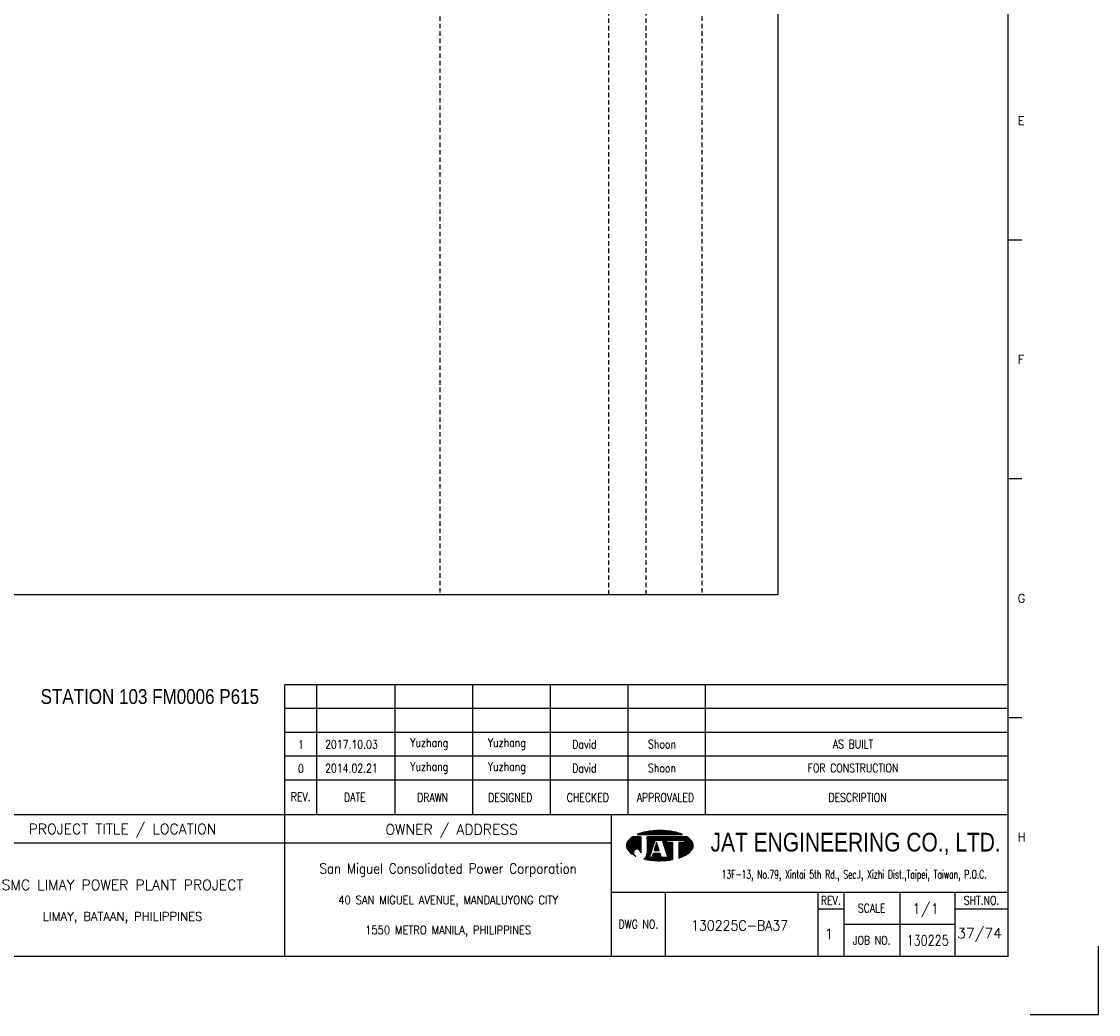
# Model space of a CAD drawing. Extents: x 1547 to 2513, y -183 to 500.
# Tile 3 of 4: x 2151 to 2513, y -183 to 152. Entities that reach past the tile are written whole.
import ezdxf
from ezdxf.enums import TextEntityAlignment as Align

# ---------------------------------------------------------------- set-up
doc = ezdxf.new("R2010")
doc.units = 0
doc.header["$MEASUREMENT"] = 0
doc.linetypes.add('HIDDEN', pattern=[4, 1.5, -1, 1.5])
doc.layers.get('0').update_dxf_attribs({"linetype": 'CONTINUOUS'})
doc.layers.get('DEFPOINTS').update_dxf_attribs({"linetype": 'CONTINUOUS'})
for name, color, linetype in [('B_DIM', 7, 'CONTINUOUS'), ('CON', 4, 'CONTINUOUS'), ('DCS', 7, 'CONTINUOUS'), ('HID', 2, 'HIDDEN'), ('T', 2, 'CONTINUOUS'), ('TEXT', 7, 'CONTINUOUS'), ('圖框CON', 4, 'CONTINUOUS'), ('框線', 6, 'CONTINUOUS')]:
    doc.layers.add(name, color=color, linetype=linetype)
doc.styles.add('AEH', font='simplex', dxfattribs={"width": 0.8, "bigfont": 'ae'})
doc.styles.add('DAYUKP', font='complex', dxfattribs={"bigfont": 'DAYUKP.SHX'})
doc.styles.add('E2', font='simplex.shx', dxfattribs={"height": 2})
doc.styles.add('E3', font='simplex.shx', dxfattribs={"height": 3})
doc.styles.add('ROMANS', font='romans', dxfattribs={"width": 0.8})
doc.styles.add('style3', font='ARIALN.TTF')
doc.styles.add('WMF-Arial0', font='arial.ttf')

# ---------------------------------------------------------------- blocks, each defined once
blk = doc.blocks.new('1880-TITLE_BLK')
at = {"layer": 'TEXT', "color": 2, "linetype": 'Continuous', "style": 'E3'}
for tag, p in [('SCALE', (790.95, 31.17)), ('DWG_NO', (736.41, 26.44)), ('REV', (762.59, 23.97)), ('SHT_NO', (806.74, 23.97))]:
    blk.add_attdef(tag, text='', height=3, dxfattribs=at).set_placement(p, align=Align.MIDDLE)
at = {"layer": 'TEXT', "linetype": 'Continuous', "style": 'E2', "width": 0.6}
for tag, p in [('REV_DATE', (418.65, 19.76)), ('APPR_DATE', (492.93, 19.76))]:
    blk.add_attdef(tag, text='', height=2, dxfattribs=at).set_placement(p, align=Align.MIDDLE_LEFT)
blk = doc.blocks.new('1')
at = {"layer": 'B_DIM'}
for p, q in [((2181.53, 118.11), (1938.08, 118.11)), ((1938.08, 74.29), (1938.08, 118.11)), ((1948.92, 74.29), (1948.92, 118.11)), ((1975.28, 74.29), (1975.28, 118.11)), ((2001.39, 74.29), (2001.39, 118.11)), ((2027.5, 74.29), (2027.5, 118.11)), ((2053.62, 74.29), (2053.62, 118.11)), ((2079.73, 74.29), (2079.73, 118.11)), ((2181.53, 110.07), (1938.08, 110.07)), ((1938.08, 77.93), (1938.08, 104.33)), ((2181.53, 102.03), (1938.08, 102.03)), ((2181.53, 93.99), (1938.08, 93.99)), ((2181.53, 85.95), (1938.08, 85.95))]:
    blk.add_line(p, q, dxfattribs=at)
at = {"layer": 'DEFPOINTS'}
blk.add_lwpolyline([(2189, 7.08), (2211.97, 7.08), (2211.97, 30.05)], dxfattribs=at)
at = {"layer": 'T', "color": 0, "lineweight": -3}
for p, q in [((2060.71, 67.67), (2061.93, 68.89)), ((2060.93, 67.67), (2062.18, 68.91)), ((2061.15, 67.67), (2062.42, 68.93)), ((2061.38, 67.67), (2062.66, 68.95)), ((2061.6, 67.67), (2062.89, 68.97)), ((2061.82, 67.67), (2063.13, 68.98)), ((2062.04, 67.67), (2063.36, 68.99)), ((2062.26, 67.67), (2063.59, 69)), ((2062.48, 67.67), (2063.82, 69)), ((2062.71, 67.67), (2064.04, 69.01)), ((2062.93, 67.67), (2064.27, 69.01)), ((2063.15, 67.67), (2064.49, 69.01)), ((2063.37, 67.67), (2064.71, 69.01)), ((2063.59, 67.67), (2064.92, 69)), ((2063.81, 67.67), (2065.14, 69)), ((2064.04, 67.67), (2065.35, 68.99)), ((2064.26, 67.67), (2065.56, 68.98)), ((2064.48, 67.67), (2065.78, 68.97)), ((2064.7, 67.67), (2065.98, 68.95)), ((2064.92, 67.67), (2066.19, 68.94)), ((2065.14, 67.67), (2066.4, 68.92)), ((2065.37, 67.67), (2066.6, 68.9)), ((2065.59, 67.67), (2066.8, 68.88)), ((2053.09, 63.82), (2056.14, 66.87)), ((2053.09, 64.04), (2055.92, 66.87)), ((2053.11, 63.62), (2056.36, 66.87)), ((2053.12, 64.29), (2055.7, 66.87)), ((2053.14, 63.43), (2056.58, 66.87)), ((2053.18, 63.25), (2056.8, 66.87)), ((2053.18, 64.57), (2055.47, 66.87)), ((2053.24, 63.08), (2057.03, 66.87)), ((2053.29, 64.91), (2055.25, 66.87)), ((2053.3, 62.92), (2057.25, 66.87)), ((2053.37, 62.77), (2057.47, 66.87)), ((2053.45, 62.63), (2057.69, 66.87)), ((2053.54, 62.5), (2057.91, 66.86)), ((2053.61, 65.45), (2054.47, 66.31)), ((2053.64, 62.37), (2057.91, 66.64)), ((2053.74, 62.25), (2057.91, 66.42)), ((2053.84, 62.14), (2057.91, 66.2)), ((2053.95, 62.02), (2057.91, 65.98)), ((2054.07, 61.91), (2057.91, 65.75)), ((2054.18, 61.8), (2057.91, 65.53)), ((2054.29, 61.7), (2057.91, 65.31)), ((2056.94, 67.67), (2057.09, 67.82)), ((2057.16, 67.67), (2057.44, 67.95)), ((2057.39, 67.67), (2057.78, 68.07)), ((2057.61, 67.67), (2058.11, 68.18)), ((2057.83, 67.67), (2058.43, 68.27)), ((2058.05, 67.67), (2058.73, 68.35)), ((2058.27, 67.67), (2059.03, 68.43)), ((2058.49, 67.67), (2059.32, 68.49)), ((2058.72, 67.67), (2059.6, 68.55)), ((2058.94, 67.67), (2059.87, 68.6)), ((2059.16, 67.67), (2060.14, 68.65)), ((2059.38, 67.67), (2060.41, 68.7)), ((2059.6, 67.67), (2060.67, 68.74)), ((2059.82, 67.67), (2060.93, 68.77)), ((2060.05, 67.67), (2061.18, 68.81)), ((2060.05, 63.24), (2063.68, 66.87)), ((2060.05, 63.46), (2063.46, 66.87)), ((2060.05, 63.68), (2063.23, 66.87)), ((2060.05, 63.9), (2063.01, 66.87)), ((2060.05, 64.13), (2062.79, 66.87)), ((2060.05, 64.35), (2062.57, 66.87)), ((2060.05, 64.57), (2062.35, 66.87)), ((2060.05, 64.79), (2062.13, 66.87)), ((2060.05, 65.01), (2061.9, 66.87)), ((2060.05, 65.23), (2061.68, 66.87)), ((2060.05, 65.46), (2061.46, 66.87)), ((2060.05, 66.12), (2060.79, 66.87)), ((2060.05, 66.34), (2060.57, 66.87)), ((2060.05, 66.56), (2060.35, 66.87)), ((2060.05, 66.79), (2060.13, 66.87)), ((2060.05, 65.68), (2061.24, 66.87)), ((2060.05, 65.9), (2061.02, 66.87)), ((2060.05, 63.02), (2062.67, 65.64)), ((2060.05, 62.8), (2062.57, 65.32)), ((2060.27, 67.67), (2061.44, 68.84)), ((2060.49, 67.67), (2061.69, 68.87)), ((2062.83, 65.8), (2063.9, 66.87)), ((2063.05, 65.8), (2064.12, 66.87)), ((2063.27, 65.8), (2064.34, 66.87)), ((2063.49, 65.8), (2064.56, 66.87)), ((2063.72, 65.8), (2064.79, 66.87)), ((2063.94, 65.8), (2065.01, 66.87)), ((2064.16, 65.8), (2065.23, 66.87)), ((2064.38, 65.8), (2065.45, 66.87)), ((2064.6, 65.8), (2065.67, 66.87)), ((2064.82, 65.8), (2065.89, 66.87)), ((2065.05, 65.8), (2066.12, 66.87)), ((2065.16, 65.69), (2066.34, 66.87)), ((2065.22, 65.53), (2066.56, 66.87)), ((2065.27, 65.36), (2066.78, 66.87)), ((2065.32, 65.19), (2067, 66.87)), ((2065.38, 65.02), (2067.22, 66.87)), ((2065.43, 64.85), (2067.45, 66.87)), ((2065.48, 64.69), (2067.67, 66.87)), ((2065.54, 64.52), (2066.74, 65.71)), ((2065.59, 64.35), (2066.74, 65.49)), ((2065.65, 64.18), (2066.74, 65.27)), ((2065.81, 67.67), (2067, 68.86)), ((2066.03, 67.67), (2067.2, 68.84)), ((2066.25, 67.67), (2067.4, 68.82)), ((2066.47, 67.67), (2067.6, 68.79)), ((2066.7, 67.67), (2067.79, 68.77)), ((2066.82, 65.8), (2067.89, 66.87)), ((2066.92, 67.67), (2067.98, 68.74)), ((2067.04, 65.8), (2068.11, 66.87)), ((2067.14, 67.67), (2068.18, 68.71)), ((2067.26, 65.8), (2068.33, 66.87)), ((2067.36, 67.67), (2068.37, 68.68)), ((2067.48, 65.8), (2068.55, 66.87)), ((2067.58, 67.67), (2068.56, 68.64)), ((2067.71, 65.8), (2068.78, 66.87)), ((2067.81, 67.67), (2068.75, 68.61)), ((2067.93, 65.8), (2069, 66.87)), ((2068.03, 67.67), (2068.93, 68.58)), ((2068.15, 65.8), (2069.22, 66.87)), ((2068.25, 67.67), (2069.12, 68.54)), ((2068.37, 65.8), (2069.44, 66.87)), ((2068.47, 67.67), (2069.3, 68.5)), ((2068.59, 65.8), (2069.66, 66.87)), ((2068.69, 67.67), (2069.48, 68.46)), ((2068.81, 65.8), (2069.88, 66.87)), ((2068.91, 67.67), (2069.66, 68.42)), ((2069.04, 65.8), (2070.11, 66.87)), ((2069.14, 67.67), (2069.84, 68.37)), ((2069.26, 65.8), (2070.33, 66.87)), ((2069.36, 67.67), (2070.01, 68.33)), ((2069.48, 65.8), (2070.55, 66.87)), ((2069.58, 67.67), (2070.19, 68.28)), ((2069.7, 65.8), (2070.77, 66.87)), ((2069.8, 67.67), (2070.36, 68.23)), ((2069.92, 65.8), (2070.99, 66.87)), ((2070.02, 67.67), (2070.53, 68.18)), ((2070.14, 65.8), (2071.21, 66.87)), ((2070.24, 67.67), (2070.7, 68.13)), ((2070.37, 65.8), (2071.44, 66.87)), ((2070.47, 67.67), (2070.87, 68.07)), ((2070.59, 65.8), (2071.66, 66.87)), ((2070.69, 67.67), (2071.03, 68.02)), ((2070.75, 63.08), (2074.07, 66.4)), ((2070.75, 62.86), (2074.19, 66.3)), ((2070.75, 62.63), (2074.31, 66.2)), ((2070.75, 62.41), (2074.43, 66.09)), ((2070.75, 62.19), (2074.54, 65.98)), ((2070.75, 61.97), (2074.66, 65.87)), ((2070.75, 61.75), (2074.77, 65.76)), ((2070.75, 61.53), (2074.87, 65.65)), ((2070.75, 61.3), (2074.98, 65.53)), ((2070.75, 61.08), (2075.08, 65.41)), ((2070.75, 60.86), (2075.17, 65.28)), ((2070.81, 65.8), (2071.88, 66.87)), ((2070.91, 67.67), (2071.2, 67.96)), ((2071.03, 65.8), (2072.1, 66.87)), ((2071.13, 67.67), (2071.36, 67.9)), ((2071.25, 65.8), (2072.32, 66.87)), ((2071.35, 67.67), (2071.52, 67.84)), ((2071.47, 65.8), (2072.54, 66.87)), ((2071.57, 67.67), (2071.68, 67.77)), ((2071.7, 65.8), (2072.77, 66.87)), ((2071.8, 67.67), (2071.83, 67.71)), ((2071.92, 65.8), (2072.99, 66.87)), ((2072.14, 65.8), (2073.21, 66.87)), ((2072.36, 65.8), (2073.43, 66.87)), ((2072.58, 65.8), (2073.57, 66.78)), ((2072.62, 65.62), (2073.7, 66.69)), ((2072.62, 65.39), (2073.83, 66.6)), ((2072.62, 65.17), (2073.95, 66.5)), ((2054.41, 61.59), (2057.91, 65.09)), ((2054.53, 61.49), (2057.91, 64.87)), ((2054.65, 61.39), (2057.91, 64.65)), ((2054.78, 61.29), (2055.59, 62.11)), ((2054.9, 61.2), (2055.48, 61.77)), ((2056.12, 62.63), (2057.91, 64.42)), ((2056.46, 62.75), (2057.91, 64.2)), ((2056.7, 62.77), (2057.91, 63.98)), ((2056.9, 62.75), (2057.91, 63.76)), ((2057.08, 62.71), (2057.91, 63.54)), ((2057.23, 62.64), (2057.91, 63.32)), ((2057.37, 62.56), (2057.91, 63.09)), ((2057.5, 62.46), (2057.91, 62.87)), ((2057.61, 62.35), (2057.91, 62.65)), ((2057.7, 62.23), (2057.91, 62.43)), ((2057.79, 62.09), (2057.91, 62.21)), ((2057.85, 61.93), (2057.91, 61.99)), ((2057.89, 61.75), (2057.91, 61.76)), ((2059.09, 59.4), (2061.43, 61.74)), ((2059.86, 60.39), (2061.54, 62.07)), ((2059.98, 60.73), (2061.64, 62.39)), ((2060.03, 61), (2061.74, 62.72)), ((2060.05, 62.57), (2062.47, 64.99)), ((2060.05, 62.35), (2062.36, 64.67)), ((2060.05, 62.13), (2062.26, 64.34)), ((2060.05, 61.91), (2062.16, 64.02)), ((2060.05, 61.69), (2062.05, 63.69)), ((2060.05, 61.46), (2061.95, 63.37)), ((2062.45, 62.32), (2063.71, 63.57)), ((2062.5, 62.58), (2063.65, 63.74)), ((2062.6, 62.91), (2063.6, 63.91)), ((2062.68, 62.32), (2063.76, 63.4)), ((2062.7, 63.23), (2063.55, 64.08)), ((2062.8, 63.56), (2063.49, 64.25)), ((2062.9, 62.32), (2063.81, 63.24)), ((2062.91, 63.88), (2063.44, 64.42)), ((2063.01, 64.2), (2063.39, 64.58)), ((2063.11, 64.53), (2063.33, 64.75)), ((2063.12, 62.32), (2063.87, 63.07)), ((2063.21, 64.85), (2063.28, 64.92)), ((2063.34, 62.32), (2063.92, 62.9)), ((2063.56, 62.32), (2063.97, 62.73)), ((2063.78, 62.32), (2064.03, 62.56)), ((2064.01, 62.32), (2064.08, 62.39)), ((2065.7, 64.01), (2066.74, 65.05)), ((2065.75, 63.84), (2066.9, 65)), ((2065.81, 63.68), (2067.12, 65)), ((2065.86, 63.51), (2067.35, 65)), ((2065.91, 63.34), (2067.57, 65)), ((2065.97, 63.17), (2067.79, 65)), ((2066.02, 63), (2068.01, 65)), ((2066.07, 62.84), (2068.23, 65)), ((2066.13, 62.67), (2068.46, 65)), ((2066.18, 62.5), (2068.61, 64.93)), ((2066.23, 62.33), (2068.61, 64.71)), ((2066.29, 62.16), (2068.61, 64.48)), ((2066.34, 61.99), (2068.61, 64.26)), ((2066.39, 61.83), (2068.61, 64.04)), ((2066.45, 61.66), (2068.61, 63.82)), ((2066.5, 61.49), (2068.61, 63.6)), ((2066.56, 61.32), (2068.61, 63.38)), ((2066.61, 61.15), (2068.61, 63.15)), ((2066.66, 60.99), (2068.61, 62.93)), ((2066.72, 60.82), (2068.61, 62.71)), ((2066.77, 60.65), (2068.61, 62.49)), ((2066.82, 60.48), (2068.61, 62.27)), ((2066.88, 60.31), (2068.61, 62.05)), ((2066.93, 60.14), (2068.61, 61.82)), ((2070.75, 60.64), (2075.25, 65.14)), ((2070.75, 63.96), (2071.78, 65)), ((2070.75, 63.74), (2072, 65)), ((2070.75, 63.52), (2072.22, 65)), ((2070.75, 63.3), (2072.45, 65)), ((2070.75, 64.41), (2071.34, 65)), ((2070.75, 64.19), (2071.56, 65)), ((2070.75, 64.85), (2070.89, 65)), ((2070.75, 64.63), (2071.12, 65)), ((2070.75, 60.42), (2075.33, 64.99)), ((2070.75, 60.2), (2075.39, 64.84)), ((2070.75, 59.97), (2075.45, 64.67)), ((2070.75, 59.75), (2075.5, 64.5)), ((2071.07, 59.85), (2075.53, 64.32)), ((2071.42, 59.97), (2075.56, 64.12)), ((2071.78, 60.12), (2075.57, 63.9)), ((2072.17, 60.28), (2075.55, 63.67)), ((2072.59, 60.48), (2075.51, 63.4)), ((2073.08, 60.75), (2075.42, 63.1)), ((2073.74, 61.19), (2075.24, 62.69)), ((2055.03, 61.11), (2055.46, 61.53)), ((2055.16, 61.01), (2055.47, 61.33)), ((2055.3, 60.93), (2055.52, 61.15)), ((2055.43, 60.84), (2055.59, 60.99)), ((2055.57, 60.76), (2055.67, 60.85)), ((2055.71, 60.67), (2055.76, 60.73)), ((2055.85, 60.59), (2055.88, 60.62)), ((2056, 60.52), (2056, 60.52)), ((2056.14, 60.44), (2056.14, 60.44)), ((2057.91, 61.54), (2057.91, 61.55)), ((2059.28, 59.36), (2061.33, 61.42)), ((2059.46, 59.32), (2061.23, 61.09)), ((2059.64, 59.29), (2061.12, 60.77)), ((2059.83, 59.25), (2061.02, 60.44)), ((2060.02, 59.22), (2060.92, 60.12)), ((2060.05, 61.24), (2060.05, 61.24)), ((2060.21, 59.19), (2060.93, 59.91)), ((2060.4, 59.16), (2061.15, 59.91)), ((2060.59, 59.13), (2061.38, 59.91)), ((2060.78, 59.1), (2061.6, 59.91)), ((2060.98, 59.07), (2063.16, 61.25)), ((2061.17, 59.04), (2063.38, 61.25)), ((2061.37, 59.02), (2063.6, 61.25)), ((2061.57, 59), (2063.82, 61.25)), ((2061.68, 59.99), (2062.94, 61.25)), ((2061.77, 58.97), (2064.04, 61.25)), ((2061.78, 60.32), (2062.71, 61.25)), ((2061.88, 60.64), (2062.49, 61.25)), ((2061.97, 58.95), (2064.27, 61.25)), ((2061.99, 60.96), (2062.27, 61.25)), ((2062.17, 58.94), (2064.45, 61.21)), ((2062.38, 58.92), (2064.51, 61.05)), ((2062.58, 58.9), (2064.56, 60.88)), ((2062.79, 58.89), (2064.61, 60.71)), ((2063, 58.88), (2064.67, 60.54)), ((2063.21, 58.87), (2064.72, 60.37)), ((2063.43, 58.86), (2064.77, 60.2)), ((2063.64, 58.85), (2064.82, 60.03)), ((2063.86, 58.85), (2064.92, 59.91)), ((2064.08, 58.84), (2065.15, 59.91)), ((2064.3, 58.84), (2065.37, 59.91)), ((2064.52, 58.84), (2065.59, 59.91)), ((2064.74, 58.85), (2065.81, 59.91)), ((2064.97, 58.85), (2066.03, 59.91)), ((2065.2, 58.86), (2066.25, 59.91)), ((2065.43, 58.87), (2066.48, 59.91)), ((2065.66, 58.88), (2066.7, 59.91)), ((2065.9, 58.89), (2066.92, 59.91)), ((2066.14, 58.91), (2068.61, 61.38)), ((2066.38, 58.93), (2068.61, 61.16)), ((2066.62, 58.95), (2068.61, 60.94)), ((2066.87, 58.97), (2068.61, 60.72)), ((2066.98, 59.98), (2068.61, 61.6)), ((2067.11, 59), (2068.61, 60.49)), ((2067.37, 59.03), (2068.61, 60.27)), ((2067.62, 59.06), (2068.61, 60.05)), ((2067.88, 59.1), (2068.61, 59.83)), ((2068.14, 59.14), (2068.61, 59.61)), ((2068.4, 59.18), (2068.61, 59.38))]:
    blk.add_line(p, q, dxfattribs=at)
at = {"layer": 'T', "lineweight": -3}
for p, q in [((2057.91, 66.87), (2055.21, 66.87)), ((2056.73, 67.67), (2071.93, 67.67)), ((2057.91, 66.87), (2057.91, 61.52)), ((2073.45, 66.87), (2060.05, 66.87)), ((2060.05, 66.33), (2060.05, 66.87)), ((2060.05, 66.87), (2060.05, 61.23)), ((2060.85, 59.91), (2062.72, 65.8)), ((2062.72, 65.8), (2065.13, 65.8)), ((2063.79, 65.8), (2065.13, 65.8)), ((2065.13, 65.8), (2067, 59.91)), ((2066.74, 65.8), (2072.62, 65.8)), ((2066.74, 65), (2066.74, 65.8)), ((2072.62, 65.8), (2072.62, 65)), ((2061.8, 63.05), (2060.05, 61.24)), ((2063.26, 65), (2062.41, 62.32)), ((2062.41, 62.32), (2064.1, 62.32)), ((2064.1, 62.32), (2063.26, 65)), ((2068.61, 65), (2066.74, 65)), ((2068.61, 65), (2068.61, 59.21)), ((2072.62, 65), (2070.75, 65)), ((2070.75, 65), (2070.75, 59.74)), ((2061.65, 59.91), (2060.85, 59.91)), ((2062.08, 61.25), (2061.65, 59.91)), ((2064.44, 61.25), (2062.08, 61.25)), ((2064.86, 59.91), (2064.44, 61.25)), ((2067, 59.91), (2064.86, 59.91))]:
    blk.add_line(p, q, dxfattribs=at)
for centre, major_axis, start_param, end_param in [((2064.33, 44.23), (-17.52, 17.52), 5.497787, 5.683021), ((2064.33, 44.23), (17.52, 17.52), 0.600164, 0.785398), ((2055.58, 63.92), (1.76, 1.76), 1.614811, 2.356194), ((2059.72, 60.14), (-5.73, 5.73), 6.088179, 6.3272), ((2062.5, 54), (-10.49, 10.49), 5.683021, 5.897183), ((2066.16, 54), (10.49, 10.49), 0.386002, 0.600164), ((2068.93, 60.14), (-5.73, 5.73), 4.668374, 4.907395), ((2073.07, 63.92), (-1.76, 1.76), 3.926991, 4.668374), ((2055.58, 63.92), (-1.76, 1.76), 0.785398, 1.526782), ((2059.72, 67.71), (5.73, 5.73), 3.097578, 3.478972), ((2056.68, 61.54), (-0.868, 0.868), 3.906164, 8.245601), ((2068.93, 67.71), (-5.73, 5.73), 2.781027, 3.185607), ((2073.07, 63.92), (1.76, 1.76), 4.756403, 5.497787), ((2057.88, 61.28), (1.53, 1.53), 4.470635, 5.546585), ((2064.33, 83.62), (17.52, 17.52), 3.710226, 3.926991), ((2064.33, 83.62), (17.52, 17.52), 3.926991, 4.100643), ((2066.16, 73.85), (-10.49, 10.49), 2.670765, 2.781027)]:
    blk.add_ellipse(centre, major_axis=major_axis, ratio=1, start_param=start_param, end_param=end_param, dxfattribs=at)
at = {"layer": '圖框CON'}
for p, q in [((2186.14, 267.8), (2181.53, 267.8)), ((2186.14, 187.4), (2181.53, 187.4)), ((2186.14, 107), (2181.53, 107)), ((2048.1, 48.3), (2181.53, 48.3)), ((2066.14, 48.3), (2066.14, 26.6)), ((2117.55, 48.3), (2117.55, 26.6)), ((2126.28, 48.3), (2126.28, 26.6)), ((2145.25, 26.6), (2145.25, 48.3)), ((2163.72, 26.6), (2163.72, 48.3)), ((2117.55, 42.62), (2126.28, 42.62)), ((2163.72, 42.62), (2181.53, 42.62)), ((2126.28, 37.45), (2163.72, 37.45))]:
    blk.add_line(p, q, dxfattribs=at)
for points in [[(1938.08, 26.6), (1938.08, 74.29)], [(2048.1, 26.6), (2048.1, 74.29)], [(2048.1, 64.75), (1828.89, 64.75)]]:
    blk.add_lwpolyline(points, dxfattribs=at)
at = {"layer": '框線'}
for p, q in [((2181.53, 26.6), (2181.53, 669.81)), ((2181.53, 74.29), (1308.62, 74.29)), ((2181.53, 26.6), (1308.62, 26.6))]:
    blk.add_line(p, q, dxfattribs=at)
at = {"style": 'DAYUKP'}
for s, p in [('E', (2184.79, 307.99)), ('F', (2184.79, 227.59)), ('G', (2184.79, 147.19)), ('H', (2184.79, 66.79))]:
    blk.add_text(s, height=2.87, dxfattribs=at).set_placement(p, align=Align.MIDDLE_LEFT)
at = {"style": 'WMF-Arial0', "width": 0.8}
blk.add_text('JAT ENGINEERING CO., LTD.', height=6.3172, dxfattribs=at).set_placement((2130.24, 64.55), align=Align.MIDDLE)
at = {"color": 2, "ltscale": 500, "style": 'ROMANS', "width": 0.85}
blk.add_text('San Miguel Consolidated Power Corporation', height=3.4457, dxfattribs=at).set_placement((1993.09, 56.23), align=Align.MIDDLE_CENTER)
at = {"color": 2, "ltscale": 500, "style": 'ROMANS'}
for s, height, p in [('SMC LIMAY POWER PLANT PROJECT', 3.4457, (1883.48, 50.7)), ('LIMAY, BATAAN, PHILIPPINES', 2.8714, (1883.48, 40.08))]:
    blk.add_text(s, height=height, dxfattribs=at).set_placement(p, align=Align.MIDDLE_CENTER)
at = {"color": 4, "ltscale": 500, "style": 'ROMANS', "width": 0.85}
for s, p in [('40 SAN MIGUEL AVENUE, MANDALUYONG CITY', (1993.09, 45.61)), ('1550 METRO MANILA, PHILIPPINES', (1993.09, 35.51))]:
    blk.add_text(s, height=2.8714, dxfattribs=at).set_placement(p, align=Align.MIDDLE_CENTER)
at = {"layer": 'B_DIM', "style": 'AEH', "width": 0.8}
for s, height, p in [('REV.', 2.871, (1943.45, 80.37)), ('DATE', 2.871, (1961.68, 80.21)), ('DRAWN', 2.871, (1987.87, 80.12)), ('DESIGNED', 2.871, (2013.98, 80.12)), ('CHECKED', 2.871, (2040.1, 80.12)), ('APPROVALED', 2.871, (2066.21, 80.12)), ('DESCRIPTION', 2.8714, (2130.87, 80.12))]:
    blk.add_text(s, height=height, dxfattribs=at).set_placement(p, align=Align.MIDDLE)
at = {"layer": 'HID', "ltscale": 500, "style": 'ROMANS'}
for s, p in [('PROJECT TITLE / LOCATION', (1883.48, 69.28)), ('OWNER / ADDRESS', (1994.25, 69.12))]:
    blk.add_text(s, height=3.4457, dxfattribs=at).set_placement(p, align=Align.MIDDLE)
at = {"layer": 'HID', "color": 7, "style": 'ROMANS', "width": 0.8}
for s, p in [('REV.', (2121.92, 45.46)), ('SHT.NO.', (2172.62, 45.46)), ('SCALE', (2135.64, 42.87)), ('DWG NO.', (2057.12, 37.45)), ('JOB NO.', (2135.64, 32.03))]:
    blk.add_text(s, height=2.871, dxfattribs=at).set_placement(p, align=Align.MIDDLE)
at = {"layer": 'T', "color": 2, "ltscale": 500, "style": 'ROMANS', "width": 0.65}
blk.add_text('13F-13, No.79, Xintai 5th Rd., Sec.I, Xizhi Dist.,Taipei, Taiwan, P.O.C.', height=2.8714, dxfattribs=at).set_placement((2129.74, 52.81), align=Align.CENTER)

msp = doc.modelspace()

# ---------------------------------------------------------------- linework, layer by layer
at = {"layer": 'CON'}
msp.add_lwpolyline([(1691.16, 458.47), (2405.16, 458.47), (2405.16, -41.33), (1691.16, -41.33)], close=True, dxfattribs=at)
at = {"layer": 'HID'}
for p, q in [((2291.41, 458.47), (2291.41, -41.33)), ((2348.11, 457.77), (2348.11, -41.33)), ((2360.71, 457.77), (2360.71, -41.33)), ((2379.61, 458.47), (2379.61, -41.33))]:
    msp.add_line(p, q, dxfattribs=at)

# ---------------------------------------------------------------- block references
msp.add_blockref('1', (301.1, -189.64))
at = {"layer": 'TEXT', "color": 0}
ref = msp.add_blockref('1880-TITLE_BLK', (1546.45, -182.98), dxfattribs=dict(at, xscale=1.148576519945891, yscale=1.148576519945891, zscale=1.148576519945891))
ref.add_attrib('DWG_NO', '130225C-BA37', dxfattribs={"color": 2, "linetype": 'Continuous', "height": 3.4457, "style": 'E3', "width": 0.9}).set_placement((2392.27, -152.61), align=Align.MIDDLE)
ref.add_attrib('REV', '1', dxfattribs={"color": 2, "linetype": 'Continuous', "height": 3.45, "style": 'E3'}).set_placement((2422.34, -155.45), align=Align.MIDDLE)
ref.add_attrib('SCALE', '1/1', dxfattribs={"color": 2, "linetype": 'Continuous', "height": 3.446, "style": 'E3'}).set_placement((2454.91, -147.19), align=Align.MIDDLE)
ref.add_attrib('SHT_NO', '37/74', dxfattribs={"color": 2, "linetype": 'Continuous', "height": 3.446, "style": 'E3'}).set_placement((2473.05, -155.45), align=Align.MIDDLE)

# ---------------------------------------------------------------- texts
at = {"layer": 'DCS', "linetype": 'ByBlock', "style": 'style3'}
msp.add_text('STATION 103 FM0006 P615', height=5, dxfattribs=at).set_placement((2157, -78.02))
at = {"layer": 'T', "style": 'AEH', "width": 0.8}
for s, height, p in [('1', 2.87, (2244.63, -91.67)), ('2017.10.03', 2.871, (2261.64, -91.63)), ('Yuzhang', 2.871, (2287.84, -91.55)), ('Yuzhang', 2.871, (2313.95, -91.55)), ('David', 2.871, (2340.06, -91.55)), ('Shoon', 2.871, (2366.17, -91.55)), ('AS BUILT', 2.871, (2430.45, -91.55)), ('0', 2.87, (2244.63, -99.71)), ('2014.02.21', 2.871, (2261.64, -99.67)), ('Yuzhang', 2.871, (2287.84, -99.59)), ('Yuzhang', 2.871, (2313.95, -99.59)), ('David', 2.871, (2340.06, -99.59)), ('Shoon', 2.871, (2366.17, -99.59)), ('FOR CONSTRUCTION', 2.8714, (2430.45, -99.59))]:
    msp.add_text(s, height=height, dxfattribs=at).set_placement(p, align=Align.MIDDLE)
at = {"layer": 'TEXT', "color": 2, "style": 'E3', "width": 0.8}
msp.add_text('130225', height=3.446, dxfattribs=at).set_placement((2455.58, -157.62), align=Align.MIDDLE_CENTER)

doc.saveas('drawing.dxf')
